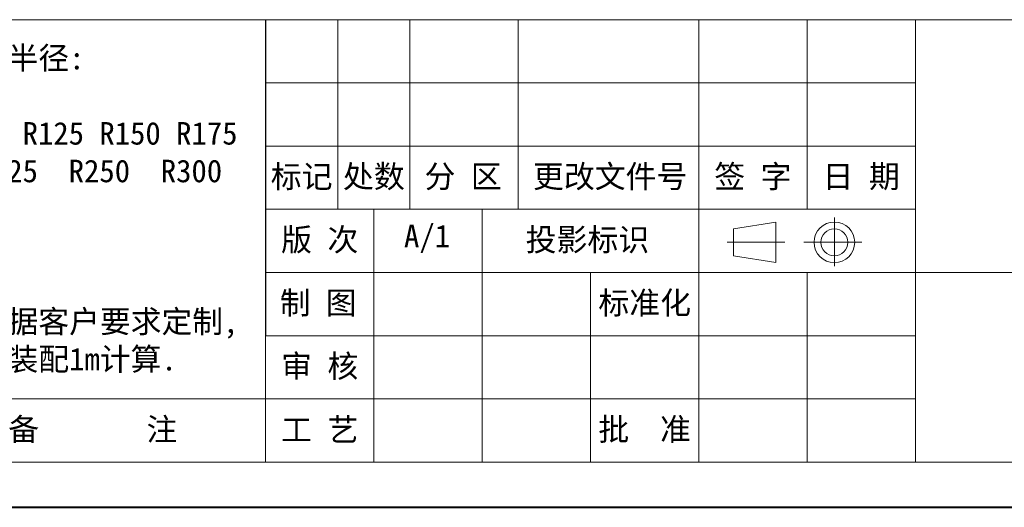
# Model space of a CAD drawing. Header units: millimetres. Extents: x 1678 to 3141, y 466 to 1499.
# Tile 19 of 81: x 2401 to 2780, y 466 to 653. Entities that reach past the tile are written whole.
import ezdxf

# ---------------------------------------------------------------- set-up
doc = ezdxf.new("R2010")
doc.units = ezdxf.units.MM
doc.layers.add('标注线', color=7, linetype='Continuous', lineweight=15)
doc.styles.add('样式 6', font='仿宋_GB2312.ttf')

msp = doc.modelspace()

# ---------------------------------------------------------------- linework, layer by layer
at = {"color": 7, "lineweight": 13}
for p, q in [((2342.597, 653.387), (3121.757, 653.387)), ((2495.688, 482.957), (2495.688, 653.387)), ((1765.274, 482.957), (2495.688, 482.957)), ((2495.688, 482.957), (3121.757, 482.957))]:
    msp.add_line(p, q, dxfattribs=at)
at = {"color": 7}
msp.add_line((2495.688, 653.387), (2495.688, 531.651), dxfattribs=at)
at = {"color": 7, "lineweight": 15}
for p, q in [((2523.513, 653.387), (2523.513, 580.346)), ((2551.339, 653.387), (2551.339, 580.346)), ((2593.077, 653.387), (2593.077, 580.346)), ((2662.64, 653.387), (2662.64, 580.346)), ((2704.378, 653.387), (2704.378, 580.346)), ((2746.116, 653.387), (2746.116, 482.957)), ((2495.688, 629.04), (2746.116, 629.04)), ((2495.688, 604.693), (2746.116, 604.693)), ((2495.688, 580.346), (2746.116, 580.346)), ((2537.426, 580.346), (2537.426, 482.957)), ((2579.164, 580.346), (2579.164, 482.957)), ((2662.64, 580.346), (2662.64, 482.957)), ((2714.909, 558.455), (2714.909, 577.227)), ((2675.994, 572.851), (2692.386, 575.46)), ((2692.386, 559.808), (2692.386, 575.46)), ((2675.994, 572.851), (2675.994, 562.417)), ((2695.857, 567.634), (2673.585, 567.634)), ((2703.111, 567.634), (2725.52, 567.634)), ((2675.994, 562.417), (2692.386, 559.808)), ((2495.688, 555.999), (2909.589, 555.999)), ((2620.902, 555.999), (2620.902, 482.957)), ((2704.378, 555.999), (2704.378, 482.957)), ((2495.688, 531.651), (2746.116, 531.651)), ((1765.274, 507.304), (2495.688, 507.304)), ((2495.688, 507.304), (2746.116, 507.304))]:
    msp.add_line(p, q, dxfattribs=at)
at = {"color": 7, "lineweight": 40}
msp.add_line((1678.32, 465.566), (3139.148, 465.566), dxfattribs=at)
at = {"color": 7, "lineweight": 15}
for radius in [7.826, 5.217]:
    msp.add_circle((2714.909, 567.634), radius, dxfattribs=at)

# ---------------------------------------------------------------- texts
at = {"layer": '标注线', "color": 7, "lineweight": 18, "style": '样式 6'}
for s, insert, char_height, width, attachment_point in [('{\\H1.389x;可选弯曲半径:\\P\\PR75 R100 R125 R150 R175\\PR200  R225  R250  R300\\P内  宽:\\P\\PBi50\\P注：可根据客户要求定制,\\P数量均以装配1m计算.}', (2348.817, 580.115), 6.26069, 188.10983, 4), ('标记', (2509.601, 592.519), 8.7322, 27.82529, 5), ('处数', (2537.426, 592.519), 8.7322, 27.82529, 5), ('分 区', (2571.834, 592.519), 8.7322, 40.69877, 5), ('更改文件号', (2628.509, 592.519), 8.7322, 72.00922, 5), ('签 字', (2683.509, 592.519), 8.7322, 41.73793, 5), ('日 期', (2725.247, 592.519), 8.7322, 41.73793, 5), ('版 次', (2516.557, 568.172), 8.7322, 41.73793, 5), ('A/1', (2557.933, 568.964), 8.7322, 27.82529, 5), ('投影标识', (2619.726, 568.172), 8.7322, 51.03377, 5), ('标准化', (2641.812, 543.825), 8.7322, 56.44173, 5), ('{\\H0.9943x;制 图}', (2515.986, 543.825), 8.73217, 40.59621, 5), ('审 核', (2516.557, 519.478), 8.7322, 41.73793, 5), ('工 艺', (2516.557, 495.131), 8.7322, 41.73793, 5), ('批  准', (2641.771, 495.131), 8.7322, 41.73793, 5), ('{\\H1.389x;备       注}', (2429.103, 495.131), 6.26069, 91.47438, 5), ('{\\H1.389x;备       注}', (2429.103, 495.131), 6.26069, 91.47438, 5)]:
    msp.add_mtext(s, dxfattribs=dict(at, insert=insert, char_height=char_height, width=width, attachment_point=attachment_point))

doc.saveas('drawing.dxf')
